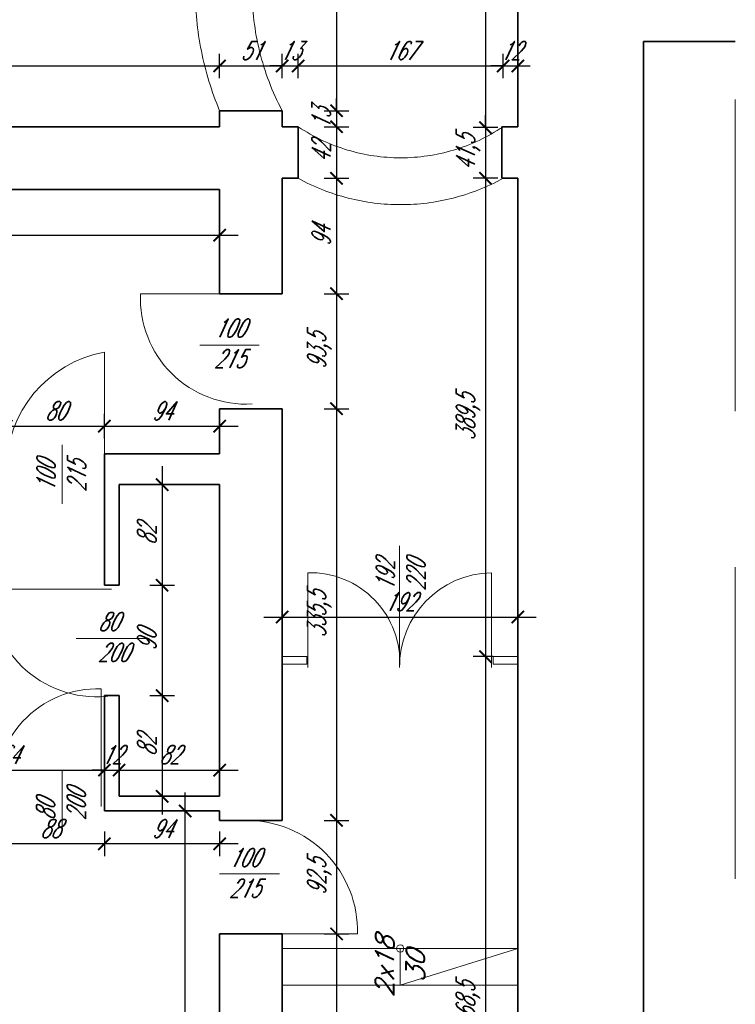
# Model space of a CAD drawing. Header units: millimetres. Extents: x 402 to 79005, y -7782 to 89952.
# Tile 254 of 256: x 27275 to 27858, y 37857 to 38659. Entities that reach past the tile are written whole.
import ezdxf

# ---------------------------------------------------------------- set-up
doc = ezdxf.new("R2010")
doc.units = ezdxf.units.MM
doc.header["$LTSCALE"] = 10
doc.linetypes.add('DASHED', pattern=[19.05, 12.7, -6.35])
doc.layers.get('0').update_dxf_attribs({"lineweight": 0})
doc.layers.get('Defpoints').update_dxf_attribs({"color": 253})
for name, color, linetype, lineweight in [('01 parter - ściany', 253, 'Continuous', 35), ('03-02_schody', 253, 'Continuous', 5), ('03_drzwi', 253, 'Continuous', 15), ('04-2_nad', 253, 'DASHED', 5), ('05-01_wymiary', 253, 'Continuous', 5), ('05-03_opis', 253, 'Continuous', 5)]:
    doc.layers.add(name, color=color, linetype=linetype, lineweight=lineweight)
doc.styles.add('ariel_wym', font='simplex.shx', dxfattribs={"width": 0.65, "oblique": 25})
doc.dimstyles.new('ariel 50 wnętrze', dxfattribs={"dimtxt": 15, "dimasz": 10, "dimexe": 10, "dimexo": 0, "dimgap": 5, "dimtad": 1, "dimdec": 1, "dimrnd": 0.5, "dimtxsty": 'ariel_wym', "dimblk": 'ARCHTICK', "dimcen": 2.5, "dimdle": 15, "dimazin": 0, "dimtfac": 1, "dimtdec": 1, "dimtix": 1, "dimtmove": 0, "dimatfit": 3, "dimldrblk": 'DOT', "dimfxl": 0, "dimarcsym": 0})

# ---------------------------------------------------------------- blocks, each defined once
blk = doc.blocks.new('_ArchTick')
at = {"color": 0, "linetype": 'ByBlock', "const_width": 0.15}
blk.add_lwpolyline([(-0.5, -0.5), (0.5, 0.5)], dxfattribs=at)
blk = doc.blocks.new('*D212')
at = {"layer": '05-01_wymiary', "color": 0, "lineweight": -2}
for p, q in [((26837.83, 38611.26), (26837.83, 38631.26)), ((27437.83, 38611.26), (27437.83, 38631.26)), ((26822.83, 38621.26), (27452.83, 38621.26))]:
    blk.add_line(p, q, dxfattribs=at)
at = {"layer": 'Defpoints', "color": 0}
for p in [(27437.83, 38621.26), (26837.83, 38584.73), (27437.83, 38584.73)]:
    blk.add_point(p, dxfattribs=at)
at = {"layer": '05-01_wymiary', "color": 0, "lineweight": -2, "xscale": 10, "yscale": 10, "zscale": 10, "rotation": 180}
blk.add_blockref('_ArchTick', (26837.83, 38621.26), dxfattribs=at)
at = {"layer": '05-01_wymiary', "color": 0, "lineweight": -2, "xscale": 10, "yscale": 10, "zscale": 10}
blk.add_blockref('_ArchTick', (27437.83, 38621.26), dxfattribs=at)
at = {"layer": '05-01_wymiary', "color": 0, "insert": (27137.83, 38633.76), "char_height": 15, "attachment_point": 5, "style": 'ariel_wym'}
blk.add_mtext('600', dxfattribs=at)
blk = doc.blocks.new('_Dot')
at = {"color": 0, "linetype": 'ByBlock', "lineweight": -2}
blk.add_line((-0.5, 0), (-1, 0), dxfattribs=at)
at = {"color": 0, "linetype": 'ByBlock', "const_width": 0.5}
blk.add_lwpolyline([(-0.25, 0, 1), (0.25, 0, 1)], format="xyb", close=True, dxfattribs=at)
blk = doc.blocks.new('*D213')
at = {"layer": '05-01_wymiary', "color": 0, "lineweight": -2}
for p, q in [((27437.83, 38611.26), (27437.83, 38631.26)), ((27488.8, 38611.26), (27488.8, 38631.26)), ((27422.83, 38621.26), (27503.8, 38621.26))]:
    blk.add_line(p, q, dxfattribs=at)
at = {"layer": 'Defpoints', "color": 0}
for p in [(27488.8, 38621.26), (27437.83, 38584.73), (27488.8, 38584.73)]:
    blk.add_point(p, dxfattribs=at)
at = {"layer": '05-01_wymiary', "color": 0, "lineweight": -2, "xscale": 10, "yscale": 10, "zscale": 10, "rotation": 180}
blk.add_blockref('_ArchTick', (27437.83, 38621.26), dxfattribs=at)
at = {"layer": '05-01_wymiary', "color": 0, "lineweight": -2, "xscale": 10, "yscale": 10, "zscale": 10}
blk.add_blockref('_ArchTick', (27488.8, 38621.26), dxfattribs=at)
at = {"layer": '05-01_wymiary', "color": 0, "insert": (27463.32, 38633.76), "char_height": 15, "attachment_point": 5, "style": 'ariel_wym'}
blk.add_mtext('51', dxfattribs=at)
blk = doc.blocks.new('*D214')
at = {"layer": '05-01_wymiary', "color": 0, "lineweight": -2}
for p, q in [((27488.8, 38611.26), (27488.8, 38631.26)), ((27501.83, 38611.26), (27501.83, 38631.26)), ((27488.8, 38621.26), (27478.8, 38621.26)), ((27488.8, 38621.26), (27501.83, 38621.26)), ((27501.83, 38621.26), (27511.83, 38621.26))]:
    blk.add_line(p, q, dxfattribs=at)
at = {"layer": 'Defpoints', "color": 0}
for p in [(27501.83, 38621.26), (27488.8, 38584.73), (27501.83, 38571.73)]:
    blk.add_point(p, dxfattribs=at)
at = {"layer": '05-01_wymiary', "color": 0, "lineweight": -2, "xscale": 10, "yscale": 10, "zscale": 10}
blk.add_blockref('_ArchTick', (27488.8, 38621.26), dxfattribs=at)
at = {"layer": '05-01_wymiary', "color": 0, "lineweight": -2, "xscale": 10, "yscale": 10, "zscale": 10, "rotation": 180}
blk.add_blockref('_ArchTick', (27501.83, 38621.26), dxfattribs=at)
at = {"layer": '05-01_wymiary', "color": 0, "insert": (27495.32, 38633.76), "char_height": 15, "attachment_point": 5, "style": 'ariel_wym'}
blk.add_mtext('13', dxfattribs=at)
blk = doc.blocks.new('*D215')
at = {"layer": '05-01_wymiary', "color": 0, "lineweight": -2}
for p, q in [((27501.83, 38611.26), (27501.83, 38631.26)), ((27668.83, 38611.26), (27668.83, 38631.26)), ((27486.83, 38621.26), (27683.83, 38621.26))]:
    blk.add_line(p, q, dxfattribs=at)
at = {"layer": 'Defpoints', "color": 0}
for p in [(27668.83, 38621.26), (27501.83, 38571.73), (27668.83, 38571.73)]:
    blk.add_point(p, dxfattribs=at)
at = {"layer": '05-01_wymiary', "color": 0, "lineweight": -2, "xscale": 10, "yscale": 10, "zscale": 10, "rotation": 180}
blk.add_blockref('_ArchTick', (27501.83, 38621.26), dxfattribs=at)
at = {"layer": '05-01_wymiary', "color": 0, "lineweight": -2, "xscale": 10, "yscale": 10, "zscale": 10}
blk.add_blockref('_ArchTick', (27668.83, 38621.26), dxfattribs=at)
at = {"layer": '05-01_wymiary', "color": 0, "insert": (27585.33, 38633.76), "char_height": 15, "attachment_point": 5, "style": 'ariel_wym'}
blk.add_mtext('167', dxfattribs=at)
blk = doc.blocks.new('*D216')
at = {"layer": '05-01_wymiary', "color": 0, "lineweight": -2}
for p, q in [((27668.83, 38611.26), (27668.83, 38631.26)), ((27680.83, 38611.26), (27680.83, 38631.26)), ((27668.83, 38621.26), (27658.83, 38621.26)), ((27668.83, 38621.26), (27680.83, 38621.26)), ((27680.83, 38621.26), (27690.83, 38621.26))]:
    blk.add_line(p, q, dxfattribs=at)
at = {"layer": 'Defpoints', "color": 0}
for p in [(27680.83, 38621.26), (27668.83, 38571.73), (27680.83, 38571.73)]:
    blk.add_point(p, dxfattribs=at)
at = {"layer": '05-01_wymiary', "color": 0, "lineweight": -2, "xscale": 10, "yscale": 10, "zscale": 10}
blk.add_blockref('_ArchTick', (27668.83, 38621.26), dxfattribs=at)
at = {"layer": '05-01_wymiary', "color": 0, "lineweight": -2, "xscale": 10, "yscale": 10, "zscale": 10, "rotation": 180}
blk.add_blockref('_ArchTick', (27680.83, 38621.26), dxfattribs=at)
at = {"layer": '05-01_wymiary', "color": 0, "insert": (27674.83, 38633.76), "char_height": 15, "attachment_point": 5, "style": 'ariel_wym'}
blk.add_mtext('12', dxfattribs=at)
blk = doc.blocks.new('*D221')
at = {"layer": '05-01_wymiary', "color": 0, "lineweight": -2}
for p, q in [((27654.39, 38810.73), (27654.39, 38556.07)), ((27664.39, 38795.73), (27644.39, 38795.73)), ((27664.39, 38571.07), (27644.39, 38571.07))]:
    blk.add_line(p, q, dxfattribs=at)
at = {"layer": 'Defpoints', "color": 0}
for p in [(27667.83, 38795.73), (27654.39, 38571.07), (27667.83, 38571.07)]:
    blk.add_point(p, dxfattribs=at)
at = {"layer": '05-01_wymiary', "color": 0, "lineweight": -2, "xscale": 10, "yscale": 10, "zscale": 10}
for p, rotation in [((27654.39, 38795.73), 90), ((27654.39, 38571.07), 270)]:
    blk.add_blockref('_ArchTick', p, dxfattribs=dict(at, rotation=rotation))
at = {"layer": '05-01_wymiary', "color": 0, "insert": (27640.46, 38683.4), "char_height": 15, "attachment_point": 5, "rotation": 90, "style": 'ariel_wym'}
blk.add_mtext('224,5', dxfattribs=at)
blk = doc.blocks.new('*D222')
at = {"layer": '05-01_wymiary', "color": 0, "lineweight": -2}
for p, q in [((27654.39, 38571.07), (27654.39, 38581.07)), ((27664.39, 38571.07), (27644.39, 38571.07)), ((27654.39, 38571.07), (27654.39, 38529.73)), ((27664.39, 38529.73), (27644.39, 38529.73)), ((27654.39, 38529.73), (27654.39, 38519.73))]:
    blk.add_line(p, q, dxfattribs=at)
at = {"layer": 'Defpoints', "color": 0}
for p in [(27667.83, 38571.07), (27654.39, 38529.73), (27668.83, 38529.73)]:
    blk.add_point(p, dxfattribs=at)
at = {"layer": '05-01_wymiary', "color": 0, "lineweight": -2, "xscale": 10, "yscale": 10, "zscale": 10}
for p, rotation in [((27654.39, 38571.07), 270), ((27654.39, 38529.73), 90)]:
    blk.add_blockref('_ArchTick', p, dxfattribs=dict(at, rotation=rotation))
at = {"layer": '05-01_wymiary', "color": 0, "insert": (27640.46, 38550.4), "char_height": 15, "attachment_point": 5, "rotation": 90, "style": 'ariel_wym'}
blk.add_mtext('41,5', dxfattribs=at)
blk = doc.blocks.new('*D223')
at = {"layer": '05-01_wymiary', "color": 0, "lineweight": -2}
for p, q in [((27654.39, 38544.73), (27654.39, 38125.04)), ((27664.39, 38529.73), (27644.39, 38529.73)), ((27660.83, 38140.04), (27644.39, 38140.04))]:
    blk.add_line(p, q, dxfattribs=at)
at = {"layer": 'Defpoints', "color": 0}
for p in [(27668.83, 38529.73), (27654.39, 38140.04), (27660.83, 38140.04)]:
    blk.add_point(p, dxfattribs=at)
at = {"layer": '05-01_wymiary', "color": 0, "lineweight": -2, "xscale": 10, "yscale": 10, "zscale": 10}
for p, rotation in [((27654.39, 38529.73), 90), ((27654.39, 38140.04), 270)]:
    blk.add_blockref('_ArchTick', p, dxfattribs=dict(at, rotation=rotation))
at = {"layer": '05-01_wymiary', "color": 0, "insert": (27640.46, 38334.88), "char_height": 15, "attachment_point": 5, "rotation": 90, "style": 'ariel_wym'}
blk.add_mtext('389,5', dxfattribs=at)
blk = doc.blocks.new('*D224')
at = {"layer": '05-01_wymiary', "color": 0, "lineweight": -2}
for p, q in [((27654.39, 38155.04), (27654.39, 37556.64)), ((27660.83, 38140.04), (27644.39, 38140.04)), ((27664.39, 37571.64), (27644.39, 37571.64))]:
    blk.add_line(p, q, dxfattribs=at)
at = {"layer": 'Defpoints', "color": 0}
for p in [(27660.83, 38140.04), (27654.39, 37571.64), (27667.83, 37571.64)]:
    blk.add_point(p, dxfattribs=at)
at = {"layer": '05-01_wymiary', "color": 0, "lineweight": -2, "xscale": 10, "yscale": 10, "zscale": 10}
for p, rotation in [((27654.39, 38140.04), 90), ((27654.39, 37571.64), 270)]:
    blk.add_blockref('_ArchTick', p, dxfattribs=dict(at, rotation=rotation))
at = {"layer": '05-01_wymiary', "color": 0, "insert": (27640.46, 37855.84), "char_height": 15, "attachment_point": 5, "rotation": 90, "style": 'ariel_wym'}
blk.add_mtext('568,5', dxfattribs=at)
blk = doc.blocks.new('*D229')
at = {"layer": '05-01_wymiary', "color": 0, "lineweight": -2}
for p, q in [((26850.83, 38493.38), (26850.83, 38473.38)), ((27437.83, 38493.38), (27437.83, 38473.38)), ((26835.83, 38483.38), (27452.83, 38483.38))]:
    blk.add_line(p, q, dxfattribs=at)
at = {"layer": 'Defpoints', "color": 0}
for p in [(26850.83, 38520.73), (27437.83, 38520.73), (27437.83, 38483.38)]:
    blk.add_point(p, dxfattribs=at)
at = {"layer": '05-01_wymiary', "color": 0, "lineweight": -2, "xscale": 10, "yscale": 10, "zscale": 10, "rotation": 180}
blk.add_blockref('_ArchTick', (26850.83, 38483.38), dxfattribs=at)
at = {"layer": '05-01_wymiary', "color": 0, "lineweight": -2, "xscale": 10, "yscale": 10, "zscale": 10}
blk.add_blockref('_ArchTick', (27437.83, 38483.38), dxfattribs=at)
at = {"layer": '05-01_wymiary', "color": 0, "insert": (27144.33, 38495.88), "char_height": 15, "attachment_point": 5, "style": 'ariel_wym'}
blk.add_mtext('587', dxfattribs=at)
blk = doc.blocks.new('*D233')
at = {"layer": '05-01_wymiary', "color": 0, "lineweight": -2}
for p, q in [((27533.07, 38797.73), (27533.07, 38569.73)), ((27523.07, 38782.73), (27543.07, 38782.73)), ((27523.07, 38584.73), (27543.07, 38584.73))]:
    blk.add_line(p, q, dxfattribs=at)
at = {"layer": 'Defpoints', "color": 0}
for p in [(27488.8, 38782.73), (27488.83, 38584.73), (27533.07, 38584.73)]:
    blk.add_point(p, dxfattribs=at)
at = {"layer": '05-01_wymiary', "color": 0, "lineweight": -2, "xscale": 10, "yscale": 10, "zscale": 10}
for p, rotation in [((27533.07, 38782.73), 90), ((27533.07, 38584.73), 270)]:
    blk.add_blockref('_ArchTick', p, dxfattribs=dict(at, rotation=rotation))
at = {"layer": '05-01_wymiary', "color": 0, "insert": (27520.57, 38683.73), "char_height": 15, "attachment_point": 5, "rotation": 90, "style": 'ariel_wym'}
blk.add_mtext('198', dxfattribs=at)
blk = doc.blocks.new('*D234')
at = {"layer": '05-01_wymiary', "color": 0, "lineweight": -2}
for p, q in [((27533.07, 38584.73), (27533.07, 38594.73)), ((27523.07, 38584.73), (27543.07, 38584.73)), ((27533.07, 38584.73), (27533.07, 38571.73)), ((27523.07, 38571.73), (27543.07, 38571.73)), ((27533.07, 38571.73), (27533.07, 38561.73))]:
    blk.add_line(p, q, dxfattribs=at)
at = {"layer": 'Defpoints', "color": 0}
for p in [(27488.83, 38584.73), (27501.83, 38571.73), (27533.07, 38571.73)]:
    blk.add_point(p, dxfattribs=at)
at = {"layer": '05-01_wymiary', "color": 0, "lineweight": -2, "xscale": 10, "yscale": 10, "zscale": 10}
for p, rotation in [((27533.07, 38584.73), 270), ((27533.07, 38571.73), 90)]:
    blk.add_blockref('_ArchTick', p, dxfattribs=dict(at, rotation=rotation))
at = {"layer": '05-01_wymiary', "color": 0, "insert": (27520.57, 38578.23), "char_height": 15, "attachment_point": 5, "rotation": 90, "style": 'ariel_wym'}
blk.add_mtext('13', dxfattribs=at)
blk = doc.blocks.new('*D235')
at = {"layer": '05-01_wymiary', "color": 0, "lineweight": -2}
for p, q in [((27533.07, 38586.73), (27533.07, 38514.73)), ((27523.07, 38571.73), (27543.07, 38571.73)), ((27523.07, 38529.73), (27543.07, 38529.73))]:
    blk.add_line(p, q, dxfattribs=at)
at = {"layer": 'Defpoints', "color": 0}
for p in [(27501.83, 38571.73), (27501.83, 38529.73), (27533.07, 38529.73)]:
    blk.add_point(p, dxfattribs=at)
at = {"layer": '05-01_wymiary', "color": 0, "lineweight": -2, "xscale": 10, "yscale": 10, "zscale": 10}
for p, rotation in [((27533.07, 38571.73), 90), ((27533.07, 38529.73), 270)]:
    blk.add_blockref('_ArchTick', p, dxfattribs=dict(at, rotation=rotation))
at = {"layer": '05-01_wymiary', "color": 0, "insert": (27520.57, 38550.73), "char_height": 15, "attachment_point": 5, "rotation": 90, "style": 'ariel_wym'}
blk.add_mtext('42', dxfattribs=at)
blk = doc.blocks.new('*D236')
at = {"layer": '05-01_wymiary', "color": 0, "lineweight": -2}
for p, q in [((27533.07, 38544.73), (27533.07, 38420.73)), ((27523.07, 38529.73), (27543.07, 38529.73)), ((27523.07, 38435.73), (27543.07, 38435.73))]:
    blk.add_line(p, q, dxfattribs=at)
at = {"layer": 'Defpoints', "color": 0}
for p in [(27501.83, 38529.73), (27488.83, 38435.73), (27533.07, 38435.73)]:
    blk.add_point(p, dxfattribs=at)
at = {"layer": '05-01_wymiary', "color": 0, "lineweight": -2, "xscale": 10, "yscale": 10, "zscale": 10}
for p, rotation in [((27533.07, 38529.73), 90), ((27533.07, 38435.73), 270)]:
    blk.add_blockref('_ArchTick', p, dxfattribs=dict(at, rotation=rotation))
at = {"layer": '05-01_wymiary', "color": 0, "insert": (27520.57, 38482.73), "char_height": 15, "attachment_point": 5, "rotation": 90, "style": 'ariel_wym'}
blk.add_mtext('94', dxfattribs=at)
blk = doc.blocks.new('*D237')
at = {"layer": '05-01_wymiary', "color": 0, "lineweight": -2}
for p, q in [((27533.07, 38450.73), (27533.07, 38327.04)), ((27523.07, 38435.73), (27543.07, 38435.73)), ((27523.07, 38342.04), (27543.07, 38342.04))]:
    blk.add_line(p, q, dxfattribs=at)
at = {"layer": 'Defpoints', "color": 0}
for p in [(27488.83, 38435.73), (27488.83, 38342.04), (27533.07, 38342.04)]:
    blk.add_point(p, dxfattribs=at)
at = {"layer": '05-01_wymiary', "color": 0, "lineweight": -2, "xscale": 10, "yscale": 10, "zscale": 10}
for p, rotation in [((27533.07, 38435.73), 90), ((27533.07, 38342.04), 270)]:
    blk.add_blockref('_ArchTick', p, dxfattribs=dict(at, rotation=rotation))
at = {"layer": '05-01_wymiary', "color": 0, "insert": (27519.14, 38388.88), "char_height": 15, "attachment_point": 5, "rotation": 90, "style": 'ariel_wym'}
blk.add_mtext('93,5', dxfattribs=at)
blk = doc.blocks.new('*D238')
at = {"layer": '05-01_wymiary', "color": 0, "lineweight": -2}
for p, q in [((27533.07, 38357.04), (27533.07, 37991.62)), ((27523.07, 38342.04), (27543.07, 38342.04)), ((27523.07, 38006.62), (27543.07, 38006.62))]:
    blk.add_line(p, q, dxfattribs=at)
at = {"layer": 'Defpoints', "color": 0}
for p in [(27488.83, 38342.04), (27488.83, 38006.62), (27533.07, 38006.62)]:
    blk.add_point(p, dxfattribs=at)
at = {"layer": '05-01_wymiary', "color": 0, "lineweight": -2, "xscale": 10, "yscale": 10, "zscale": 10}
for p, rotation in [((27533.07, 38342.04), 90), ((27533.07, 38006.62), 270)]:
    blk.add_blockref('_ArchTick', p, dxfattribs=dict(at, rotation=rotation))
at = {"layer": '05-01_wymiary', "color": 0, "insert": (27519.14, 38174.33), "char_height": 15, "attachment_point": 5, "rotation": 90, "style": 'ariel_wym'}
blk.add_mtext('335,5', dxfattribs=at)
blk = doc.blocks.new('*D239')
at = {"layer": '05-01_wymiary', "color": 0, "lineweight": -2}
for p, q in [((27533.07, 38021.62), (27533.07, 37899.17)), ((27523.07, 38006.62), (27543.07, 38006.62)), ((27523.07, 37914.17), (27543.07, 37914.17))]:
    blk.add_line(p, q, dxfattribs=at)
at = {"layer": 'Defpoints', "color": 0}
for p in [(27488.83, 38006.62), (27488.83, 37914.17), (27533.07, 37914.17)]:
    blk.add_point(p, dxfattribs=at)
at = {"layer": '05-01_wymiary', "color": 0, "lineweight": -2, "xscale": 10, "yscale": 10, "zscale": 10}
for p, rotation in [((27533.07, 38006.62), 90), ((27533.07, 37914.17), 270)]:
    blk.add_blockref('_ArchTick', p, dxfattribs=dict(at, rotation=rotation))
at = {"layer": '05-01_wymiary', "color": 0, "insert": (27519.14, 37960.39), "char_height": 15, "attachment_point": 5, "rotation": 90, "style": 'ariel_wym'}
blk.add_mtext('92,5', dxfattribs=at)
blk = doc.blocks.new('*D240')
at = {"layer": '05-01_wymiary', "color": 0, "lineweight": -2}
for p, q in [((27533.07, 37929.17), (27533.07, 37555.73)), ((27523.07, 37914.17), (27543.07, 37914.17)), ((27523.07, 37570.73), (27543.07, 37570.73))]:
    blk.add_line(p, q, dxfattribs=at)
at = {"layer": 'Defpoints', "color": 0}
for p in [(27488.83, 37914.17), (27501.73, 37570.73), (27533.07, 37570.73)]:
    blk.add_point(p, dxfattribs=at)
at = {"layer": '05-01_wymiary', "color": 0, "lineweight": -2, "xscale": 10, "yscale": 10, "zscale": 10}
for p, rotation in [((27533.07, 37914.17), 90), ((27533.07, 37570.73), 270)]:
    blk.add_blockref('_ArchTick', p, dxfattribs=dict(at, rotation=rotation))
at = {"layer": '05-01_wymiary', "color": 0, "insert": (27519.14, 37742.45), "char_height": 15, "attachment_point": 5, "rotation": 90, "style": 'ariel_wym'}
blk.add_mtext('343,5', dxfattribs=at)
blk = doc.blocks.new('*D299')
at = {"layer": '05-01_wymiary', "color": 0, "lineweight": -2}
for p, q in [((27409.7, 37555.73), (27409.7, 38029.3)), ((27419.7, 38014.3), (27399.7, 38014.3)), ((27419.7, 37570.73), (27399.7, 37570.73))]:
    blk.add_line(p, q, dxfattribs=at)
at = {"layer": 'Defpoints', "color": 0}
for p in [(27409.7, 38014.3), (27437.83, 38014.3), (27437.83, 37570.73)]:
    blk.add_point(p, dxfattribs=at)
at = {"layer": '05-01_wymiary', "color": 0, "lineweight": -2, "xscale": 10, "yscale": 10, "zscale": 10}
for p, rotation in [((27409.7, 38014.3), 90), ((27409.7, 37570.73), 270)]:
    blk.add_blockref('_ArchTick', p, dxfattribs=dict(at, rotation=rotation))
at = {"layer": '05-01_wymiary', "color": 0, "insert": (27395.77, 37792.51), "char_height": 15, "attachment_point": 5, "rotation": 90, "style": 'ariel_wym'}
blk.add_mtext('443,5', dxfattribs=at)
blk = doc.blocks.new('*D302')
at = {"layer": '05-01_wymiary', "color": 0, "lineweight": -2}
for p, q in [((27179.83, 38037.61), (27179.83, 38057.61)), ((27343.9, 38037.61), (27343.9, 38057.61)), ((27164.83, 38047.61), (27358.9, 38047.61))]:
    blk.add_line(p, q, dxfattribs=at)
at = {"layer": 'Defpoints', "color": 0}
for p in [(27343.9, 38047.61), (27179.83, 38026.3), (27343.9, 38028.1)]:
    blk.add_point(p, dxfattribs=at)
at = {"layer": '05-01_wymiary', "color": 0, "lineweight": -2, "xscale": 10, "yscale": 10, "zscale": 10, "rotation": 180}
blk.add_blockref('_ArchTick', (27179.83, 38047.61), dxfattribs=at)
at = {"layer": '05-01_wymiary', "color": 0, "lineweight": -2, "xscale": 10, "yscale": 10, "zscale": 10}
blk.add_blockref('_ArchTick', (27343.9, 38047.61), dxfattribs=at)
at = {"layer": '05-01_wymiary', "color": 0, "insert": (27261.87, 38060.11), "char_height": 15, "attachment_point": 5, "style": 'ariel_wym'}
blk.add_mtext('164', dxfattribs=at)
blk = doc.blocks.new('*D303')
at = {"layer": '05-01_wymiary', "color": 0, "lineweight": -2}
for p, q in [((27343.9, 38037.61), (27343.9, 38057.61)), ((27355.9, 38037.61), (27355.9, 38057.61)), ((27343.9, 38047.61), (27333.9, 38047.61)), ((27343.9, 38047.61), (27355.9, 38047.61)), ((27355.9, 38047.61), (27365.9, 38047.61))]:
    blk.add_line(p, q, dxfattribs=at)
at = {"layer": 'Defpoints', "color": 0}
for p in [(27355.9, 38047.61), (27343.9, 38028.1), (27355.9, 38026.3)]:
    blk.add_point(p, dxfattribs=at)
at = {"layer": '05-01_wymiary', "color": 0, "lineweight": -2, "xscale": 10, "yscale": 10, "zscale": 10}
blk.add_blockref('_ArchTick', (27343.9, 38047.61), dxfattribs=at)
at = {"layer": '05-01_wymiary', "color": 0, "lineweight": -2, "xscale": 10, "yscale": 10, "zscale": 10, "rotation": 180}
blk.add_blockref('_ArchTick', (27355.9, 38047.61), dxfattribs=at)
at = {"layer": '05-01_wymiary', "color": 0, "insert": (27349.9, 38060.11), "char_height": 15, "attachment_point": 5, "style": 'ariel_wym'}
blk.add_mtext('12', dxfattribs=at)
blk = doc.blocks.new('*D304')
at = {"layer": '05-01_wymiary', "color": 0, "lineweight": -2}
for p, q in [((27355.9, 38037.61), (27355.9, 38057.61)), ((27437.83, 38037.61), (27437.83, 38057.61)), ((27340.9, 38047.61), (27452.83, 38047.61))]:
    blk.add_line(p, q, dxfattribs=at)
at = {"layer": 'Defpoints', "color": 0}
for p in [(27437.83, 38047.61), (27355.9, 38026.3), (27437.83, 38026.3)]:
    blk.add_point(p, dxfattribs=at)
at = {"layer": '05-01_wymiary', "color": 0, "lineweight": -2, "xscale": 10, "yscale": 10, "zscale": 10, "rotation": 180}
blk.add_blockref('_ArchTick', (27355.9, 38047.61), dxfattribs=at)
at = {"layer": '05-01_wymiary', "color": 0, "lineweight": -2, "xscale": 10, "yscale": 10, "zscale": 10}
blk.add_blockref('_ArchTick', (27437.83, 38047.61), dxfattribs=at)
at = {"layer": '05-01_wymiary', "color": 0, "insert": (27396.87, 38060.11), "char_height": 15, "attachment_point": 5, "style": 'ariel_wym'}
blk.add_mtext('82', dxfattribs=at)
blk = doc.blocks.new('*D305')
at = {"layer": '05-01_wymiary', "color": 0, "lineweight": -2}
for p, q in [((27343.9, 37997.49), (27343.9, 37977.49)), ((27437.83, 37997.49), (27437.83, 37977.49)), ((27452.83, 37987.49), (27328.9, 37987.49))]:
    blk.add_line(p, q, dxfattribs=at)
at = {"layer": 'Defpoints', "color": 0}
for p in [(27343.9, 38014.3), (27437.83, 38014.3), (27343.9, 37987.49)]:
    blk.add_point(p, dxfattribs=at)
at = {"layer": '05-01_wymiary', "color": 0, "lineweight": -2, "xscale": 10, "yscale": 10, "zscale": 10, "rotation": 180}
blk.add_blockref('_ArchTick', (27343.9, 37987.49), dxfattribs=at)
at = {"layer": '05-01_wymiary', "color": 0, "lineweight": -2, "xscale": 10, "yscale": 10, "zscale": 10}
blk.add_blockref('_ArchTick', (27437.83, 37987.49), dxfattribs=at)
at = {"layer": '05-01_wymiary', "color": 0, "insert": (27390.87, 37999.99), "char_height": 15, "attachment_point": 5, "style": 'ariel_wym'}
blk.add_mtext('94', dxfattribs=at)
blk = doc.blocks.new('*D306')
at = {"layer": '05-01_wymiary', "color": 0, "lineweight": -2}
for p, q in [((27255.9, 37997.49), (27255.9, 37977.49)), ((27343.9, 37997.49), (27343.9, 37977.49)), ((27358.9, 37987.49), (27240.9, 37987.49))]:
    blk.add_line(p, q, dxfattribs=at)
at = {"layer": 'Defpoints', "color": 0}
for p in [(27255.9, 38014.3), (27343.9, 38014.3), (27255.9, 37987.49)]:
    blk.add_point(p, dxfattribs=at)
at = {"layer": '05-01_wymiary', "color": 0, "lineweight": -2, "xscale": 10, "yscale": 10, "zscale": 10, "rotation": 180}
blk.add_blockref('_ArchTick', (27255.9, 37987.49), dxfattribs=at)
at = {"layer": '05-01_wymiary', "color": 0, "lineweight": -2, "xscale": 10, "yscale": 10, "zscale": 10}
blk.add_blockref('_ArchTick', (27343.9, 37987.49), dxfattribs=at)
at = {"layer": '05-01_wymiary', "color": 0, "insert": (27299.9, 37999.99), "char_height": 15, "attachment_point": 5, "style": 'ariel_wym'}
blk.add_mtext('88', dxfattribs=at)
blk = doc.blocks.new('*D308')
at = {"layer": '05-01_wymiary', "color": 0, "lineweight": -2}
for p, q in [((26850.83, 38317.82), (26850.83, 38337.82)), ((27263.9, 38317.82), (27263.9, 38337.82)), ((26835.83, 38327.82), (27278.9, 38327.82))]:
    blk.add_line(p, q, dxfattribs=at)
at = {"layer": 'Defpoints', "color": 0}
for p in [(27263.9, 38327.82), (26850.83, 38312.25), (27263.9, 38305.21)]:
    blk.add_point(p, dxfattribs=at)
at = {"layer": '05-01_wymiary', "color": 0, "lineweight": -2, "xscale": 10, "yscale": 10, "zscale": 10, "rotation": 180}
blk.add_blockref('_ArchTick', (26850.83, 38327.82), dxfattribs=at)
at = {"layer": '05-01_wymiary', "color": 0, "lineweight": -2, "xscale": 10, "yscale": 10, "zscale": 10}
blk.add_blockref('_ArchTick', (27263.9, 38327.82), dxfattribs=at)
at = {"layer": '05-01_wymiary', "color": 0, "insert": (27057.37, 38340.32), "char_height": 15, "attachment_point": 5, "style": 'ariel_wym'}
blk.add_mtext('413', dxfattribs=at)
blk = doc.blocks.new('*D309')
at = {"layer": '05-01_wymiary', "color": 0, "lineweight": -2}
for p, q in [((27263.9, 38317.82), (27263.9, 38337.82)), ((27343.9, 38317.82), (27343.9, 38337.82)), ((27248.9, 38327.82), (27358.9, 38327.82))]:
    blk.add_line(p, q, dxfattribs=at)
at = {"layer": 'Defpoints', "color": 0}
for p in [(27343.9, 38327.82), (27263.9, 38305.21), (27343.9, 38305.21)]:
    blk.add_point(p, dxfattribs=at)
at = {"layer": '05-01_wymiary', "color": 0, "lineweight": -2, "xscale": 10, "yscale": 10, "zscale": 10, "rotation": 180}
blk.add_blockref('_ArchTick', (27263.9, 38327.82), dxfattribs=at)
at = {"layer": '05-01_wymiary', "color": 0, "lineweight": -2, "xscale": 10, "yscale": 10, "zscale": 10}
blk.add_blockref('_ArchTick', (27343.9, 38327.82), dxfattribs=at)
at = {"layer": '05-01_wymiary', "color": 0, "insert": (27303.9, 38340.32), "char_height": 15, "attachment_point": 5, "style": 'ariel_wym'}
blk.add_mtext('80', dxfattribs=at)
blk = doc.blocks.new('*D310')
at = {"layer": '05-01_wymiary', "color": 0, "lineweight": -2}
for p, q in [((27343.9, 38317.82), (27343.9, 38337.82)), ((27437.83, 38317.82), (27437.83, 38337.82)), ((27328.9, 38327.82), (27452.83, 38327.82))]:
    blk.add_line(p, q, dxfattribs=at)
at = {"layer": 'Defpoints', "color": 0}
for p in [(27437.83, 38327.82), (27343.9, 38305.21), (27437.83, 38305.21)]:
    blk.add_point(p, dxfattribs=at)
at = {"layer": '05-01_wymiary', "color": 0, "lineweight": -2, "xscale": 10, "yscale": 10, "zscale": 10, "rotation": 180}
blk.add_blockref('_ArchTick', (27343.9, 38327.82), dxfattribs=at)
at = {"layer": '05-01_wymiary', "color": 0, "lineweight": -2, "xscale": 10, "yscale": 10, "zscale": 10}
blk.add_blockref('_ArchTick', (27437.83, 38327.82), dxfattribs=at)
at = {"layer": '05-01_wymiary', "color": 0, "insert": (27390.87, 38340.32), "char_height": 15, "attachment_point": 5, "style": 'ariel_wym'}
blk.add_mtext('94', dxfattribs=at)
blk = doc.blocks.new('*D311')
at = {"layer": '05-01_wymiary', "color": 0, "lineweight": -2}
for p, q in [((27390.97, 38295.21), (27390.97, 38183.25)), ((27380.97, 38280.21), (27400.97, 38280.21)), ((27380.97, 38198.25), (27400.97, 38198.25))]:
    blk.add_line(p, q, dxfattribs=at)
at = {"layer": 'Defpoints', "color": 0}
for p in [(27355.9, 38280.21), (27355.9, 38198.25), (27390.97, 38198.25)]:
    blk.add_point(p, dxfattribs=at)
at = {"layer": '05-01_wymiary', "color": 0, "lineweight": -2, "xscale": 10, "yscale": 10, "zscale": 10}
for p, rotation in [((27390.97, 38280.21), 90), ((27390.97, 38198.25), 270)]:
    blk.add_blockref('_ArchTick', p, dxfattribs=dict(at, rotation=rotation))
at = {"layer": '05-01_wymiary', "color": 0, "insert": (27378.47, 38239.23), "char_height": 15, "attachment_point": 5, "rotation": 90, "style": 'ariel_wym'}
blk.add_mtext('82', dxfattribs=at)
blk = doc.blocks.new('*D312')
at = {"layer": '05-01_wymiary', "color": 0, "lineweight": -2}
for p, q in [((27390.97, 38213.25), (27390.97, 38093.25)), ((27380.97, 38198.25), (27400.97, 38198.25)), ((27380.97, 38108.25), (27400.97, 38108.25))]:
    blk.add_line(p, q, dxfattribs=at)
at = {"layer": 'Defpoints', "color": 0}
for p in [(27355.9, 38198.25), (27355.9, 38108.25), (27390.97, 38108.25)]:
    blk.add_point(p, dxfattribs=at)
at = {"layer": '05-01_wymiary', "color": 0, "lineweight": -2, "xscale": 10, "yscale": 10, "zscale": 10}
for p, rotation in [((27390.97, 38198.25), 90), ((27390.97, 38108.25), 270)]:
    blk.add_blockref('_ArchTick', p, dxfattribs=dict(at, rotation=rotation))
at = {"layer": '05-01_wymiary', "color": 0, "insert": (27378.47, 38153.25), "char_height": 15, "attachment_point": 5, "rotation": 90, "style": 'ariel_wym'}
blk.add_mtext('90', dxfattribs=at)
blk = doc.blocks.new('*D313')
at = {"layer": '05-01_wymiary', "color": 0, "lineweight": -2}
for p, q in [((27390.97, 38123.25), (27390.97, 38011.3)), ((27380.97, 38108.25), (27400.97, 38108.25)), ((27380.97, 38026.3), (27400.97, 38026.3))]:
    blk.add_line(p, q, dxfattribs=at)
at = {"layer": 'Defpoints', "color": 0}
for p in [(27355.9, 38108.25), (27355.9, 38026.3), (27390.97, 38026.3)]:
    blk.add_point(p, dxfattribs=at)
at = {"layer": '05-01_wymiary', "color": 0, "lineweight": -2, "xscale": 10, "yscale": 10, "zscale": 10}
for p, rotation in [((27390.97, 38108.25), 90), ((27390.97, 38026.3), 270)]:
    blk.add_blockref('_ArchTick', p, dxfattribs=dict(at, rotation=rotation))
at = {"layer": '05-01_wymiary', "color": 0, "insert": (27378.47, 38067.27), "char_height": 15, "attachment_point": 5, "rotation": 90, "style": 'ariel_wym'}
blk.add_mtext('82', dxfattribs=at)
blk = doc.blocks.new('*D314')
at = {"layer": '05-01_wymiary', "color": 0, "lineweight": -2}
for p, q in [((27488.83, 38162.31), (27488.83, 38182.31)), ((27680.83, 38162.31), (27680.83, 38182.31)), ((27473.83, 38172.31), (27695.83, 38172.31))]:
    blk.add_line(p, q, dxfattribs=at)
at = {"layer": 'Defpoints', "color": 0}
for p in [(27680.83, 38172.31), (27488.83, 38140.04), (27680.83, 38140.04)]:
    blk.add_point(p, dxfattribs=at)
at = {"layer": '05-01_wymiary', "color": 0, "lineweight": -2, "xscale": 10, "yscale": 10, "zscale": 10, "rotation": 180}
blk.add_blockref('_ArchTick', (27488.83, 38172.31), dxfattribs=at)
at = {"layer": '05-01_wymiary', "color": 0, "lineweight": -2, "xscale": 10, "yscale": 10, "zscale": 10}
blk.add_blockref('_ArchTick', (27680.83, 38172.31), dxfattribs=at)
at = {"layer": '05-01_wymiary', "color": 0, "insert": (27584.83, 38184.81), "char_height": 15, "attachment_point": 5, "style": 'ariel_wym'}
blk.add_mtext('192', dxfattribs=at)

msp = doc.modelspace()

# ---------------------------------------------------------------- linework, layer by layer
at = {"layer": '01 parter - ściany'}
for p, q in [((27680.83, 38571.73), (27680.83, 38795.73)), ((27858.05, 38641.26), (27783.32, 38641.26)), ((27783.32, 37794.05), (27783.32, 38641.26)), ((27488.83, 38584.73), (27437.83, 38584.73)), ((27437.83, 38571.73), (27437.83, 38584.73)), ((27488.83, 38571.73), (27488.83, 38584.73)), ((26837.83, 38571.73), (27437.83, 38571.73)), ((27488.83, 38571.73), (27501.83, 38571.73)), ((27501.83, 38571.73), (27501.83, 38529.73)), ((27667.83, 38529.73), (27667.83, 38571.73)), ((27667.83, 38571.73), (27680.83, 38571.73)), ((27488.83, 38435.73), (27488.83, 38529.73)), ((27501.83, 38529.73), (27488.83, 38529.73)), ((27680.83, 38529.73), (27667.83, 38529.73)), ((27680.83, 37571.64), (27680.83, 38529.73)), ((26850.83, 38520.73), (27437.83, 38520.73)), ((27437.83, 38435.73), (27437.83, 38520.73)), ((27488.83, 38435.73), (27437.83, 38435.73)), ((27437.83, 38305.21), (27437.83, 38342.04)), ((27488.83, 38342.04), (27437.83, 38342.04)), ((27488.83, 38006.62), (27488.83, 38342.04)), ((27437.83, 38305.21), (27343.9, 38305.21)), ((27343.9, 38198.25), (27343.9, 38305.21)), ((27355.9, 38280.21), (27437.83, 38280.21)), ((27355.9, 38198.25), (27355.9, 38280.21)), ((27437.83, 38026.3), (27437.83, 38280.21)), ((27355.9, 38198.25), (27343.9, 38198.25)), ((27343.9, 38014.3), (27343.9, 38108.25)), ((27355.9, 38108.25), (27343.9, 38108.25)), ((27355.9, 38026.3), (27355.9, 38108.25)), ((27355.9, 38026.3), (27437.83, 38026.3)), ((27343.9, 38014.3), (27437.83, 38014.3)), ((27437.83, 38006.62), (27437.83, 38014.3)), ((27488.83, 38006.62), (27437.83, 38006.62)), ((27437.83, 37570.73), (27437.83, 37914.17)), ((27488.83, 37914.17), (27437.83, 37914.17)), ((27488.83, 37570.73), (27488.83, 37914.17))]:
    msp.add_line(p, q, dxfattribs=at)
at = {"layer": '03-02_schody'}
for p, q in [((27488.83, 37902.3), (27680.83, 37902.3)), ((27584.83, 37902.3), (27584.83, 37872.3)), ((27584.83, 37872.3), (27680.83, 37902.3)), ((27488.83, 37872.3), (27680.83, 37872.3))]:
    msp.add_line(p, q, dxfattribs=at)
msp.add_circle((27584.99, 37902.3), 3, dxfattribs=at)
at = {"layer": '03_drzwi'}
for p, q in [((27373.33, 38435.73), (27463.33, 38435.73)), ((27421.56, 38393.93), (27470.08, 38393.93)), ((27343.9, 38388.15), (27343.9, 38288.15)), ((27309.36, 38312.52), (27309.36, 38264.59)), ((27584.5, 38131.12), (27584.5, 38230.37)), ((27509.68, 38131.12), (27509.73, 38208.41)), ((27659.32, 38208.41), (27659.32, 38131.12)), ((27250.4, 38195.14), (27349.78, 38195.14)), ((27320.81, 38154.93), (27380.25, 38154.93)), ((27508.83, 38140.04), (27488.83, 38140.04)), ((27508.83, 38134.04), (27508.83, 38140.04)), ((27660.83, 38134.04), (27660.83, 38140.04)), ((27680.83, 38140.04), (27660.83, 38140.04)), ((27508.83, 38134.04), (27488.83, 38134.04)), ((27680.83, 38134.04), (27660.83, 38134.04)), ((27341.3, 38113.72), (27341.3, 38018.08)), ((27309.36, 38047.01), (27309.36, 37999.08)), ((27437.57, 37963.06), (27486.55, 37963.06)), ((27550.15, 37914.17), (27460.15, 37914.17))]:
    msp.add_line(p, q, dxfattribs=at)
for centre, radius, start, end in [((27459.38, 38431.87), 86.13, 177.43139, 273.21392), ((27361.6, 38292.07), 97.7, 100.4362, 180.00031), ((27511.67, 38135.48), 72.96, 356.5721, 91.50808), ((27660.64, 38132.28), 76.15, 90.99363, 180.87155), ((27337.47, 38194.44), 87.08, 179.53879, 278.20687), ((27338.07, 38031.09), 82.69, 87.76729, 186.43537), ((27459.96, 37916.4), 90.22, 358.57993, 90.43163)]:
    msp.add_arc(centre, radius, start, end, dxfattribs=at)
at = {"layer": '04-2_nad', "ltscale": 2}
for centre, radius, start, end in [((27673.95, 38683.73), 256.03, 157.25239, 202.74761), ((27675.79, 38683.76), 211.56, 152.10828, 207.9101), ((27585.33, 38696.95), 150.5, 236.30269, 303.6975), ((27585.33, 38681.54), 173.26, 241.18764, 298.81236)]:
    msp.add_arc(centre, radius, start, end, dxfattribs=at)
at = {"layer": '05-03_opis', "linetype": 'DASHED', "ltscale": 2}
msp.add_line((27858.05, 35673.05), (27858.05, 39648.05), dxfattribs=at)

# ---------------------------------------------------------------- texts
at = {"layer": '03_drzwi', "char_height": 15, "width": 160.5905, "style": 'ariel_wym'}
for s, insert, attachment_point, rotation in [('100\\P215', (27433.3, 38375.22), 7, 0.0085), ('100\\P215', (27328.84, 38274.34), 7, 90), ('192\\P220', (27605.27, 38218.74), 9, 90), ('80\\P200', (27338.65, 38136.04), 7, 0.0085), ('80\\P200', (27328.48, 38006.66), 7, 90), ('100\\P215', (27445.45, 37943.83), 7, 0.0085)]:
    msp.add_mtext(s, dxfattribs=dict(at, insert=insert, attachment_point=attachment_point, rotation=rotation))
at = {"layer": '05-03_opis', "lineweight": 0, "insert": (27584.83, 37887.3), "char_height": 15, "width": 55, "attachment_point": 5, "rotation": 90, "style": 'ariel_wym'}
msp.add_mtext('{\\W1;2x18\\P30}', dxfattribs=at)

# ---------------------------------------------------------------- dimensions: what is measured, and where the dimension line sits
at = {"layer": '05-01_wymiary'}
for base, p1, p2, picture, middle in [((27654.39, 38571.07), (27667.83, 38795.73), (27667.83, 38571.07), '*D221', (27640.46, 38683.4)), ((27533.07, 38584.73), (27488.8, 38782.73), (27488.83, 38584.73), '*D233', (27520.57, 38683.73)), ((27533.07, 38571.73), (27488.83, 38584.73), (27501.83, 38571.73), '*D234', (27520.57, 38578.23)), ((27533.07, 38529.73), (27501.83, 38571.73), (27501.83, 38529.73), '*D235', (27520.57, 38550.73)), ((27654.39, 38529.73), (27667.83, 38571.07), (27668.83, 38529.73), '*D222', (27640.46, 38550.4)), ((27533.07, 38435.73), (27501.83, 38529.73), (27488.83, 38435.73), '*D236', (27520.57, 38482.73)), ((27654.39, 38140.04), (27668.83, 38529.73), (27660.83, 38140.04), '*D223', (27640.46, 38334.88)), ((27533.07, 38342.04), (27488.83, 38435.73), (27488.83, 38342.04), '*D237', (27519.14, 38388.88)), ((27533.07, 38006.62), (27488.83, 38342.04), (27488.83, 38006.62), '*D238', (27519.14, 38174.33)), ((27390.97, 38108.25), (27355.9, 38198.25), (27355.9, 38108.25), '*D312', (27378.47, 38153.25)), ((27654.39, 37571.64), (27660.83, 38140.04), (27667.83, 37571.64), '*D224', (27640.46, 37855.84)), ((27390.965, 38026.2965), (27355.9032, 38108.2534), (27355.9032, 38026.2965), '*D313', (27378.465, 38067.275)), ((27533.0695, 37914.1665), (27488.8346, 38006.617), (27488.8346, 37914.1665), '*D239', (27519.1409, 37960.3917)), ((27533.07, 37570.73), (27488.83, 37914.17), (27501.73, 37570.73), '*D240', (27519.14, 37742.45))]:
    dim = msp.add_linear_dim(base=base, p1=p1, p2=p2, angle=90, dimstyle='ariel 50 wnętrze', override={"dimtmove": 1}, dxfattribs=at)
    dim.commit()
    dim.dimension.update_dxf_attribs({"geometry": picture, "text_midpoint": middle})
for base, p1, p2, picture, middle in [((27437.83, 38621.26), (26837.83, 38584.73), (27437.83, 38584.73), '*D212', (27137.83, 38633.76)), ((27488.8, 38621.26), (27437.83, 38584.73), (27488.8, 38584.73), '*D213', (27463.32, 38633.76)), ((27501.83, 38621.26), (27488.8, 38584.73), (27501.83, 38571.73), '*D214', (27495.32, 38633.76)), ((27668.83, 38621.26), (27501.83, 38571.73), (27668.83, 38571.73), '*D215', (27585.33, 38633.76)), ((27680.83, 38621.26), (27668.83, 38571.73), (27680.83, 38571.73), '*D216', (27674.83, 38633.76)), ((27343.9, 38327.82), (27263.9, 38305.21), (27343.9, 38305.21), '*D309', (27303.9, 38340.32)), ((27437.83, 38327.82), (27343.9, 38305.21), (27437.83, 38305.21), '*D310', (27390.87, 38340.32)), ((27343.9, 38047.61), (27179.83, 38026.3), (27343.9, 38028.1), '*D302', (27261.87, 38060.11)), ((27355.9, 38047.61), (27343.9, 38028.1), (27355.9, 38026.3), '*D303', (27349.9, 38060.11)), ((27437.83, 38047.61), (27355.9, 38026.3), (27437.83, 38026.3), '*D304', (27396.87, 38060.11)), ((27255.9, 37987.49), (27343.9, 38014.3), (27255.9, 38014.3), '*D306', (27299.9, 37999.99))]:
    dim = msp.add_linear_dim(base=base, p1=p1, p2=p2, dimstyle='ariel 50 wnętrze', override={"dimtmove": 1}, dxfattribs=at)
    dim.commit()
    dim.dimension.update_dxf_attribs({"geometry": picture, "text_midpoint": middle})
for base, p1, p2, picture, middle in [((27437.83, 38483.38), (26850.83, 38520.73), (27437.83, 38520.73), '*D229', (27144.33, 38495.88)), ((27263.9, 38327.82), (26850.83, 38312.25), (27263.9, 38305.21), '*D308', (27057.37, 38340.32)), ((27680.83, 38172.31), (27488.83, 38140.04), (27680.83, 38140.04), '*D314', (27584.83, 38184.81)), ((27343.9, 37987.49), (27437.83, 38014.3), (27343.9, 38014.3), '*D305', (27390.87, 37999.99))]:
    dim = msp.add_linear_dim(base=base, p1=p1, p2=p2, dimstyle='ariel 50 wnętrze', dxfattribs=at)
    dim.commit()
    dim.dimension.update_dxf_attribs({"geometry": picture, "text_midpoint": middle})
for base, p1, p2, picture, middle in [((27390.97, 38198.25), (27355.9, 38280.21), (27355.9, 38198.25), '*D311', (27378.47, 38239.23)), ((27409.7, 38014.3), (27437.83, 37570.73), (27437.83, 38014.3), '*D299', (27395.77, 37792.51))]:
    dim = msp.add_linear_dim(base=base, p1=p1, p2=p2, angle=90, dimstyle='ariel 50 wnętrze', dxfattribs=at)
    dim.commit()
    dim.dimension.update_dxf_attribs({"geometry": picture, "text_midpoint": middle})

doc.saveas('drawing.dxf')
